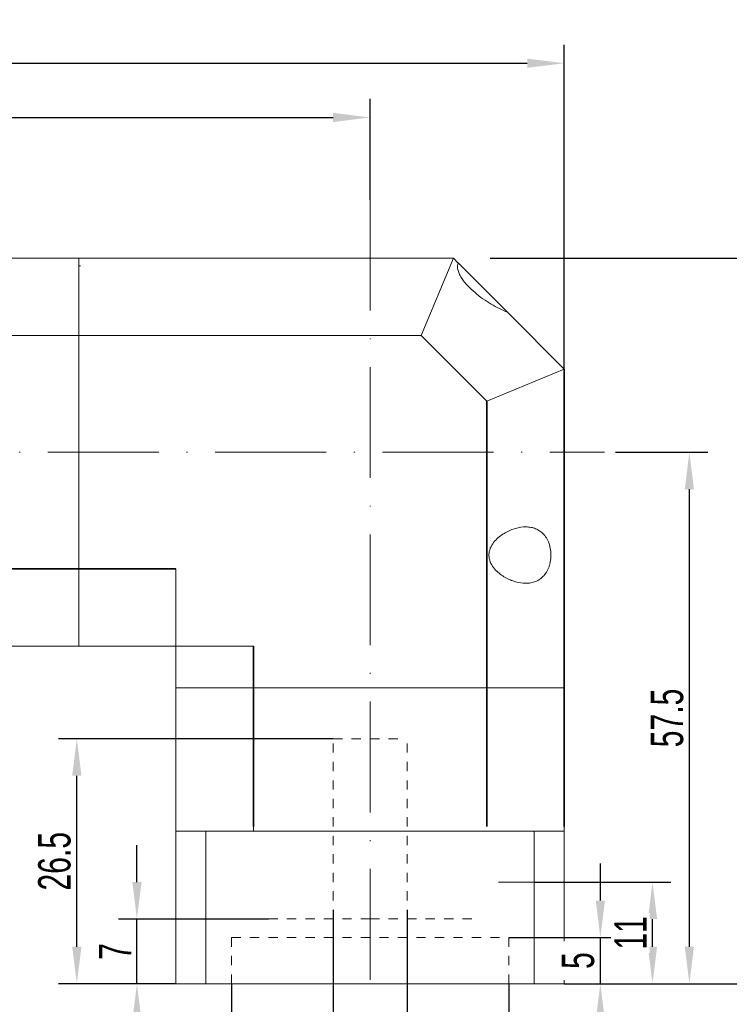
# Model space of a CAD drawing. Header units: millimetres. Extents: x 2071 to 2430, y 79 to 330.
# Tile 4 of 5: x 2269 to 2345, y 163 to 270. Entities that reach past the tile are written whole.
import ezdxf

# ---------------------------------------------------------------- set-up
doc = ezdxf.new("R2010")
doc.units = ezdxf.units.MM
doc.linetypes.add('ACAD_ISO10W100', pattern=[18, 12, -3, 0, -3])
doc.linetypes.add('虚线', pattern=[2, 1, -1])
for name, color, linetype, lineweight in [('中心线层', 7, 'ACAD_ISO10W100', 20), ('尺寸线层', 3, 'Continuous', 18), ('粗实线层', 7, 'Continuous', 35), ('细实线层', 7, 'Continuous', 18), ('虚线层', 6, '虚线', 18)]:
    doc.layers.add(name, color=color, linetype=linetype, lineweight=lineweight)
doc.styles.add('标准', font='arial.ttf', dxfattribs={"width": 0.667})
doc.dimstyles.new('标准', dxfattribs={"dimtxt": 3.5, "dimasz": 4, "dimexe": 2, "dimexo": 0, "dimtad": 1, "dimdsep": 46, "dimtxsty": '标准', "dimblk": '_CAXARROW', "dimcen": 0, "dimdle": 6, "dimazin": 2, "dimtfac": 0.707107, "dimtdec": 3, "dimtmove": 2, "dimatfit": 3, "dimfxl": 1, "dimfrac": 2, "dimtolj": 1, "dimtzin": 0, "dimarcsym": 1})

# ---------------------------------------------------------------- blocks, each defined once
blk = doc.blocks.new('_CAXARROW')
blk.add_hatch(color=0).paths.add_polyline_path([(0, 0), (-1, 0.125), (-1, -0.125)], flags=0)
blk = doc.blocks.new('*D24')
at = {"layer": 'Defpoints', "color": 0}
for p in [(2327.53, 265.19), (2327.53, 232.1), (2198.53, 226.8)]:
    blk.add_point(p, dxfattribs=at)
at = {"layer": '尺寸线层', "color": 0, "linetype": 'Continuous', "lineweight": -2}
for p, q in [((2198.53, 226.8), (2198.53, 267.19)), ((2327.53, 232.1), (2327.53, 267.19)), ((2202.53, 265.19), (2323.53, 265.19))]:
    blk.add_line(p, q, dxfattribs=at)
at = {"layer": '尺寸线层', "color": 0, "lineweight": -2, "xscale": 4, "yscale": 4, "zscale": 4, "rotation": 180}
blk.add_blockref('_CAXARROW', (2198.53, 265.19), dxfattribs=at)
at = {"layer": '尺寸线层', "color": 0, "lineweight": -2, "xscale": 4, "yscale": 4, "zscale": 4}
blk.add_blockref('_CAXARROW', (2327.53, 265.19), dxfattribs=at)
at = {"layer": '尺寸线层', "color": 0, "insert": (2263.03, 267.6), "char_height": 3.5, "attachment_point": 5, "style": '标准', "bg_fill": 3, "box_fill_scale": 1.1, "bg_fill_color": 257, "bg_fill_transparency": 0}
blk.add_mtext('\\A1;129', dxfattribs=at)
blk = doc.blocks.new('*D25')
at = {"layer": 'Defpoints', "color": 0}
for p in [(2306.53, 259.32), (2306.53, 250.42), (2224.53, 244.1)]:
    blk.add_point(p, dxfattribs=at)
at = {"layer": '尺寸线层', "color": 0, "linetype": 'Continuous', "lineweight": -2}
for p, q in [((2224.53, 244.1), (2224.53, 261.32)), ((2306.53, 250.42), (2306.53, 261.32)), ((2228.53, 259.32), (2302.53, 259.32))]:
    blk.add_line(p, q, dxfattribs=at)
at = {"layer": '尺寸线层', "color": 0, "lineweight": -2, "xscale": 4, "yscale": 4, "zscale": 4, "rotation": 180}
blk.add_blockref('_CAXARROW', (2224.53, 259.32), dxfattribs=at)
at = {"layer": '尺寸线层', "color": 0, "lineweight": -2, "xscale": 4, "yscale": 4, "zscale": 4}
blk.add_blockref('_CAXARROW', (2306.53, 259.32), dxfattribs=at)
at = {"layer": '尺寸线层', "color": 0, "insert": (2265.53, 261.74), "char_height": 3.5, "attachment_point": 5, "style": '标准', "bg_fill": 3, "box_fill_scale": 1.1, "bg_fill_color": 257, "bg_fill_transparency": 0}
blk.add_mtext('\\A1;82', dxfattribs=at)
blk = doc.blocks.new('*D38')
at = {"layer": 'Defpoints', "color": 0}
for p in [(2319.53, 244.1), (2333.53, 165.6), (2355.18, 165.6)]:
    blk.add_point(p, dxfattribs=at)
at = {"layer": '尺寸线层', "color": 0, "linetype": 'Continuous', "lineweight": -2}
for p, q in [((2319.53, 244.1), (2357.18, 244.1)), ((2355.18, 240.1), (2355.18, 169.6)), ((2333.53, 165.6), (2357.18, 165.6))]:
    blk.add_line(p, q, dxfattribs=at)
at = {"layer": '尺寸线层', "color": 0, "lineweight": -2, "xscale": 4, "yscale": 4, "zscale": 4}
for p, rotation in [((2355.18, 244.1), 90), ((2355.18, 165.6), 270)]:
    blk.add_blockref('_CAXARROW', p, dxfattribs=dict(at, rotation=rotation))
at = {"layer": '尺寸线层', "color": 0, "insert": (2352.76, 204.85), "char_height": 3.5, "attachment_point": 5, "rotation": 90, "style": '标准', "bg_fill": 3, "box_fill_scale": 1.1, "bg_fill_color": 257, "bg_fill_transparency": 0}
blk.add_mtext('\\A1;78.5', dxfattribs=at)
blk = doc.blocks.new('*D39')
at = {"layer": 'Defpoints', "color": 0}
for p in [(2321.53, 170.6), (2331.43, 170.6), (2327.53, 165.6)]:
    blk.add_point(p, dxfattribs=at)
at = {"layer": '尺寸线层', "color": 0, "linetype": 'Continuous', "lineweight": -2}
for p, q in [((2331.43, 174.6), (2331.43, 178.6)), ((2321.53, 170.6), (2333.43, 170.6)), ((2331.43, 165.6), (2331.43, 170.6)), ((2327.53, 165.6), (2333.43, 165.6)), ((2331.43, 161.6), (2331.43, 157.6))]:
    blk.add_line(p, q, dxfattribs=at)
at = {"layer": '尺寸线层', "color": 0, "lineweight": -2, "xscale": 4, "yscale": 4, "zscale": 4}
for p, rotation in [((2331.43, 170.6), 270), ((2331.43, 165.6), 90)]:
    blk.add_blockref('_CAXARROW', p, dxfattribs=dict(at, rotation=rotation))
at = {"layer": '尺寸线层', "color": 0, "insert": (2329.03, 168.1), "char_height": 3.5, "attachment_point": 5, "rotation": 90, "style": '标准', "bg_fill": 3, "box_fill_scale": 1.1, "bg_fill_color": 257, "bg_fill_transparency": 0}
blk.add_mtext('\\A1;5', dxfattribs=at)
blk = doc.blocks.new('*D40')
at = {"layer": 'Defpoints', "color": 0}
for p in [(2302.53, 173.6), (2310.53, 173.6), (2302.53, 156.32)]:
    blk.add_point(p, dxfattribs=at)
at = {"layer": '尺寸线层', "color": 0, "linetype": 'Continuous', "lineweight": -2}
for p, q in [((2302.53, 173.6), (2302.53, 154.32)), ((2310.53, 173.6), (2310.53, 154.32)), ((2298.53, 156.32), (2294.53, 156.32)), ((2310.53, 156.32), (2302.53, 156.32)), ((2314.53, 156.32), (2318.53, 156.32))]:
    blk.add_line(p, q, dxfattribs=at)
at = {"layer": '尺寸线层', "color": 0, "lineweight": -2, "xscale": 4, "yscale": 4, "zscale": 4}
blk.add_blockref('_CAXARROW', (2302.53, 156.32), dxfattribs=at)
at = {"layer": '尺寸线层', "color": 0, "lineweight": -2, "xscale": 4, "yscale": 4, "zscale": 4, "rotation": 180}
blk.add_blockref('_CAXARROW', (2310.53, 156.32), dxfattribs=at)
at = {"layer": '尺寸线层', "color": 0, "insert": (2306.53, 144.35), "char_height": 3.5, "attachment_point": 5, "style": '标准', "bg_fill": 3, "box_fill_scale": 1.1, "bg_fill_color": 257, "bg_fill_transparency": 0}
blk.add_mtext('\\A1;%%C8{\\H2.474874;\\S+0.014^ +0.005;}', dxfattribs=at)
blk = doc.blocks.new('*D41')
at = {"layer": 'Defpoints', "color": 0}
for p in [(2291.53, 165.6), (2321.53, 165.6), (2291.53, 147.13)]:
    blk.add_point(p, dxfattribs=at)
at = {"layer": '尺寸线层', "color": 0, "linetype": 'Continuous', "lineweight": -2}
for p, q in [((2291.53, 165.6), (2291.53, 145.13)), ((2321.53, 165.6), (2321.53, 145.13)), ((2317.53, 147.13), (2295.53, 147.13))]:
    blk.add_line(p, q, dxfattribs=at)
at = {"layer": '尺寸线层', "color": 0, "lineweight": -2, "xscale": 4, "yscale": 4, "zscale": 4, "rotation": 180}
blk.add_blockref('_CAXARROW', (2291.53, 147.13), dxfattribs=at)
at = {"layer": '尺寸线层', "color": 0, "lineweight": -2, "xscale": 4, "yscale": 4, "zscale": 4}
blk.add_blockref('_CAXARROW', (2321.53, 147.13), dxfattribs=at)
at = {"layer": '尺寸线层', "color": 0, "insert": (2306.53, 150.76), "char_height": 3.5, "attachment_point": 5, "style": '标准', "bg_fill": 3, "box_fill_scale": 1.1, "bg_fill_color": 257, "bg_fill_transparency": 0}
blk.add_mtext('\\A1;%%C30{\\H2.474874;\\S+0.061^ +0.040;}', dxfattribs=at)
blk = doc.blocks.new('*D42')
at = {"layer": 'Defpoints', "color": 0}
for p in [(2274.81, 192.1), (2302.53, 192.1), (2285.53, 165.6)]:
    blk.add_point(p, dxfattribs=at)
at = {"layer": '尺寸线层', "color": 0, "linetype": 'Continuous', "lineweight": -2}
for p, q in [((2302.53, 192.1), (2272.81, 192.1)), ((2274.81, 169.6), (2274.81, 188.1)), ((2285.53, 165.6), (2272.81, 165.6))]:
    blk.add_line(p, q, dxfattribs=at)
at = {"layer": '尺寸线层', "color": 0, "lineweight": -2, "xscale": 4, "yscale": 4, "zscale": 4}
for p, rotation in [((2274.81, 192.1), 90), ((2274.81, 165.6), 270)]:
    blk.add_blockref('_CAXARROW', p, dxfattribs=dict(at, rotation=rotation))
at = {"layer": '尺寸线层', "color": 0, "insert": (2272.4, 178.85), "char_height": 3.5, "attachment_point": 5, "rotation": 90, "style": '标准', "bg_fill": 3, "box_fill_scale": 1.1, "bg_fill_color": 257, "bg_fill_transparency": 0}
blk.add_mtext('\\A1;26.5', dxfattribs=at)
blk = doc.blocks.new('*D43')
at = {"layer": 'Defpoints', "color": 0}
for p in [(2281.31, 172.6), (2295.53, 172.6), (2285.53, 165.6)]:
    blk.add_point(p, dxfattribs=at)
at = {"layer": '尺寸线层', "color": 0, "linetype": 'Continuous', "lineweight": -2}
for p, q in [((2281.31, 176.6), (2281.31, 180.6)), ((2295.53, 172.6), (2279.31, 172.6)), ((2281.31, 165.6), (2281.31, 172.6)), ((2285.53, 165.6), (2279.31, 165.6)), ((2281.31, 161.6), (2281.31, 157.6))]:
    blk.add_line(p, q, dxfattribs=at)
at = {"layer": '尺寸线层', "color": 0, "lineweight": -2, "xscale": 4, "yscale": 4, "zscale": 4}
for p, rotation in [((2281.31, 172.6), 270), ((2281.31, 165.6), 90)]:
    blk.add_blockref('_CAXARROW', p, dxfattribs=dict(at, rotation=rotation))
at = {"layer": '尺寸线层', "color": 0, "insert": (2278.94, 169.1), "char_height": 3.5, "attachment_point": 5, "rotation": 90, "style": '标准', "bg_fill": 3, "box_fill_scale": 1.1, "bg_fill_color": 257, "bg_fill_transparency": 0}
blk.add_mtext('\\A1;7', dxfattribs=at)
blk = doc.blocks.new('*D44')
at = {"layer": 'Defpoints', "color": 0}
for p in [(2324.29, 176.6), (2337.07, 176.6), (2327.53, 165.6)]:
    blk.add_point(p, dxfattribs=at)
at = {"layer": '尺寸线层', "color": 0, "linetype": 'Continuous', "lineweight": -2}
for p, q in [((2324.29, 176.6), (2339.07, 176.6)), ((2337.07, 169.6), (2337.07, 172.6)), ((2327.53, 165.6), (2339.07, 165.6))]:
    blk.add_line(p, q, dxfattribs=at)
at = {"layer": '尺寸线层', "color": 0, "lineweight": -2, "xscale": 4, "yscale": 4, "zscale": 4}
for p, rotation in [((2337.07, 176.6), 90), ((2337.07, 165.6), 270)]:
    blk.add_blockref('_CAXARROW', p, dxfattribs=dict(at, rotation=rotation))
at = {"layer": '尺寸线层', "color": 0, "insert": (2334.68, 171.1), "char_height": 3.5, "attachment_point": 5, "rotation": 90, "style": '标准', "bg_fill": 3, "box_fill_scale": 1.1, "bg_fill_color": 257, "bg_fill_transparency": 0}
blk.add_mtext('\\A1;11', dxfattribs=at)
blk = doc.blocks.new('*D45')
at = {"layer": 'Defpoints', "color": 0}
for p in [(2333.07, 223.1), (2341.06, 223.1), (2327.53, 165.6)]:
    blk.add_point(p, dxfattribs=at)
at = {"layer": '尺寸线层', "color": 0, "linetype": 'Continuous', "lineweight": -2}
for p, q in [((2333.07, 223.1), (2343.06, 223.1)), ((2341.06, 169.6), (2341.06, 219.1)), ((2327.53, 165.6), (2343.06, 165.6))]:
    blk.add_line(p, q, dxfattribs=at)
at = {"layer": '尺寸线层', "color": 0, "lineweight": -2, "xscale": 4, "yscale": 4, "zscale": 4}
for p, rotation in [((2341.06, 223.1), 90), ((2341.06, 165.6), 270)]:
    blk.add_blockref('_CAXARROW', p, dxfattribs=dict(at, rotation=rotation))
at = {"layer": '尺寸线层', "color": 0, "insert": (2338.66, 194.35), "char_height": 3.5, "attachment_point": 5, "rotation": 90, "style": '标准', "bg_fill": 3, "box_fill_scale": 1.1, "bg_fill_color": 257, "bg_fill_transparency": 0}
blk.add_mtext('\\A1;57.5', dxfattribs=at)

msp = doc.modelspace()

# ---------------------------------------------------------------- linework, layer by layer
at = {"layer": '中心线层'}
msp.add_line((2199.281, 223.102), (2331.891, 223.102), dxfattribs=at)
at = {"layer": '粗实线层'}
for p, q in [((2228.533, 210.482), (2285.533, 210.482)), ((2293.913, 202.102), (2293.913, 182.602))]:
    msp.add_line(p, q, dxfattribs=at)
at = {"layer": '细实线层'}
for p, q in [((2253.533, 244.102), (2275.033, 244.102)), ((2275.033, 202.102), (2275.033, 223.102)), ((2285.533, 182.102), (2285.533, 210.482)), ((2275.033, 202.102), (2275.033, 204.102)), ((2253.533, 202.102), (2275.033, 202.102)), ((2275.033, 202.102), (2291.533, 202.102)), ((2293.913, 202.102), (2275.033, 202.102)), ((2285.533, 197.602), (2306.533, 197.602)), ((2285.533, 197.602), (2306.533, 197.602)), ((2293.913, 197.602), (2293.913, 182.102)), ((2327.533, 197.602), (2306.533, 197.602)), ((2327.533, 197.602), (2306.533, 197.602)), ((2285.533, 196.102), (2285.533, 180.602)), ((2285.533, 182.102), (2285.533, 165.602)), ((2306.533, 182.102), (2285.533, 182.102)), ((2306.533, 182.102), (2285.533, 182.102)), ((2288.778, 165.602), (2288.778, 182.102))]:
    msp.add_line(p, q, dxfattribs=at)
msp.add_open_spline([(2326.089, 211.974), (2326.089, 211.719), (2326.065, 211.472), (2325.996, 211.11), (2325.967, 210.992), (2325.9, 210.765), (2325.861, 210.657), (2325.732, 210.343), (2325.626, 210.151), (2325.39, 209.815), (2325.256, 209.667), (2324.973, 209.417), (2324.822, 209.314), (2324.504, 209.144), (2324.336, 209.078), (2323.995, 208.982), (2323.821, 208.951), (2323.464, 208.92), (2323.28, 208.92), (2322.725, 208.961), (2322.353, 209.042), (2321.792, 209.239), (2321.604, 209.317), (2321.232, 209.501), (2321.049, 209.605), (2320.692, 209.84), (2320.517, 209.972), (2320.181, 210.272), (2320.023, 210.438), (2319.739, 210.811), (2319.615, 211.02), (2319.48, 211.363), (2319.444, 211.484), (2319.396, 211.729), (2319.384, 211.855), (2319.385, 212.109), (2319.398, 212.234), (2319.448, 212.479), (2319.485, 212.599), (2319.621, 212.94), (2319.748, 213.148), (2320.031, 213.519), (2320.189, 213.683), (2320.525, 213.981), (2320.7, 214.113), (2321.057, 214.347), (2321.239, 214.45), (2321.609, 214.632), (2321.798, 214.711), (2322.361, 214.907), (2322.733, 214.988), (2323.287, 215.028), (2323.47, 215.027), (2323.827, 214.995), (2324.001, 214.964), (2324.341, 214.867), (2324.508, 214.801), (2324.826, 214.631), (2324.976, 214.528), (2325.259, 214.278), (2325.392, 214.129), (2325.627, 213.794), (2325.732, 213.604), (2325.905, 213.185), (2325.972, 212.96), (2326.065, 212.476), (2326.089, 212.228), (2326.089, 211.974)], degree=3, knots=[0, 0, 0, 0, 0.6298232, 0.6298232, 0.9447348, 0.9447348, 1.2596464, 1.2596464, 1.8894696, 1.8894696, 2.5192929, 2.5192929, 3.1491161, 3.1491161, 3.7789393, 3.7789393, 4.4087625, 4.4087625, 5.0385857, 5.0385857, 6.2982321, 6.2982321, 6.9280553, 6.9280553, 7.5578786, 7.5578786, 8.1877018, 8.1877018, 8.817525, 8.817525, 9.4473482, 9.4473482, 9.7622598, 9.7622598, 10.0771714, 10.0771714, 10.392083, 10.392083, 10.7069946, 10.7069946, 11.3368178, 11.3368178, 11.966641, 11.966641, 12.5964643, 12.5964643, 13.2262875, 13.2262875, 13.8561107, 13.8561107, 15.1157571, 15.1157571, 15.7455803, 15.7455803, 16.3754035, 16.3754035, 17.0052267, 17.0052267, 17.63505, 17.63505, 18.2648732, 18.2648732, 18.8946964, 18.8946964, 19.5245196, 19.5245196, 20.1543428, 20.1543428, 20.1543428, 20.1543428], dxfattribs=at)
at = {"layer": '虚线层'}
for p, q in [((2302.533, 192.102), (2310.533, 192.102)), ((2302.533, 172.602), (2302.533, 192.102)), ((2310.533, 172.602), (2310.533, 192.102)), ((2295.533, 172.602), (2306.533, 172.602)), ((2295.533, 172.602), (2306.533, 172.602)), ((2317.533, 172.602), (2306.533, 172.602)), ((2291.533, 165.602), (2291.533, 170.602))]:
    msp.add_line(p, q, dxfattribs=at)

# ---------------------------------------------------------------- next in the draw order: dimensions: what is measured, and where the dimension line sits
at = {"layer": '尺寸线层'}
dim = msp.add_linear_dim(base=(2327.533, 265.189), p1=(2198.533, 226.802), p2=(2327.533, 232.102), dimstyle='标准', override={"dimsah": 1, "dimtfill": 1, "dimtzin": 0}, dxfattribs=at)
dim.commit()
dim.dimension.update_dxf_attribs({"geometry": '*D24', "text_midpoint": (2263.033, 267.601)})

# ---------------------------------------------------------------- next in the draw order: linework, layer by layer
at = {"layer": '细实线层'}
for p, q in [((2275.033, 244.102), (2275.033, 242.102)), ((2275.033, 244.102), (2315.533, 244.102)), ((2275.033, 244.102), (2275.033, 223.102)), ((2315.533, 244.102), (2312.062, 235.721)), ((2316.063, 243.572), (2315.533, 244.102)), ((2275.033, 243.261), (2275.218, 243.262)), ((2321.394, 238.241), (2316.053, 243.582)), ((2327.533, 232.102), (2321.385, 238.25)), ((2312.062, 235.721), (2228.533, 235.721)), ((2319.152, 228.631), (2312.062, 235.721)), ((2327.533, 232.102), (2319.152, 228.631))]:
    msp.add_line(p, q, dxfattribs=at)
msp.add_open_spline([(2316.063, 243.572), (2316.017, 243.483), (2315.989, 243.38), (2315.97, 243.144), (2315.981, 243.011), (2316.042, 242.732), (2316.093, 242.582), (2316.227, 242.283), (2316.311, 242.13), (2316.5, 241.831), (2316.604, 241.685), (2316.83, 241.399), (2316.952, 241.258), (2317.329, 240.853), (2317.597, 240.602), (2318.157, 240.129), (2318.447, 239.907), (2319.029, 239.498), (2319.323, 239.308), (2319.914, 238.956), (2320.213, 238.793), (2320.805, 238.497), (2321.097, 238.365), (2321.385, 238.25)], degree=3, knots=[0, 0, 0, 0, 0.5004725, 0.5004725, 1.000945, 1.000945, 1.5014174, 1.5014174, 2.0018899, 2.0018899, 2.5023624, 2.5023624, 3.0028349, 3.0028349, 4.0037798, 4.0037798, 5.0047248, 5.0047248, 6.0056697, 6.0056697, 7.0066147, 7.0066147, 8.0075597, 8.0075597, 8.0075597, 8.0075597], dxfattribs=at)

# ---------------------------------------------------------------- next in the draw order: dimensions: what is measured, and where the dimension line sits
at = {"layer": '尺寸线层'}
dim = msp.add_linear_dim(base=(2306.533, 259.325), p1=(2224.533, 244.102), p2=(2306.533, 250.418), dimstyle='标准', override={"dimsah": 1, "dimtfill": 1, "dimtzin": 0}, dxfattribs=at)
dim.commit()
dim.dimension.update_dxf_attribs({"geometry": '*D25', "text_midpoint": (2265.533, 261.737)})
dim = msp.add_linear_dim(base=(2355.176, 165.602), p1=(2319.533, 244.102), p2=(2333.533, 165.602), angle=270, dimstyle='标准', override={"dimsah": 1, "dimtfill": 1, "dimtzin": 0}, dxfattribs=at)
dim.commit()
dim.dimension.update_dxf_attribs({"geometry": '*D38', "text_midpoint": (2352.764, 204.852)})

# ---------------------------------------------------------------- next in the draw order: linework, layer by layer
at = {"layer": '中心线层'}
for p, q in [((2306.533, 250.418), (2306.533, 164.182)), ((2320.403, 176.602), (2329.094, 176.602))]:
    msp.add_line(p, q, dxfattribs=at)
at = {"layer": '粗实线层'}
for p, q in [((2327.533, 232.102), (2327.533, 182.602)), ((2319.152, 228.631), (2319.152, 182.602))]:
    msp.add_line(p, q, dxfattribs=at)
at = {"layer": '细实线层'}
for p, q in [((2327.533, 196.102), (2327.533, 180.602)), ((2306.533, 182.102), (2327.533, 182.102)), ((2306.533, 182.102), (2327.533, 182.102)), ((2324.288, 165.602), (2324.288, 182.102)), ((2327.533, 182.102), (2327.533, 165.602)), ((2285.533, 165.602), (2327.533, 165.602))]:
    msp.add_line(p, q, dxfattribs=at)
at = {"layer": '虚线层'}
for p in [(2291.533, 170.602), (2321.533, 165.602)]:
    msp.add_line(p, (2321.533, 170.602), dxfattribs=at)

# ---------------------------------------------------------------- next in the draw order: dimensions: what is measured, and where the dimension line sits
at = {"layer": '尺寸线层'}
dim = msp.add_linear_dim(base=(2331.43, 170.602), p1=(2327.533, 165.602), p2=(2321.533, 170.602), angle=90, dimstyle='标准', override={"dimsah": 1, "dimtfill": 1, "dimtzin": 0}, dxfattribs=at)
dim.commit()
dim.dimension.update_dxf_attribs({"geometry": '*D39', "text_midpoint": (2329.025, 168.102)})

# ---------------------------------------------------------------- next in the draw order: dimensions: what is measured, and where the dimension line sits
dim = msp.add_linear_dim(base=(2302.533, 156.321), p1=(2310.533, 173.602), p2=(2302.533, 173.602), dimstyle='标准', override={"dimpost": '%%C<>', "dimsah": 1, "dimtol": 1, "dimtp": 0.014, "dimtm": -0.005, "dimtfill": 1, "dimtzin": 0}, dxfattribs=at)
dim.commit()
dim.dimension.update_dxf_attribs({"geometry": '*D40', "text_midpoint": (2306.533, 144.353)})

# ---------------------------------------------------------------- next in the draw order: dimensions: what is measured, and where the dimension line sits
dim = msp.add_linear_dim(base=(2291.533, 147.127), p1=(2321.533, 165.602), p2=(2291.533, 165.602), dimstyle='标准', override={"dimpost": '%%C<>', "dimsah": 1, "dimtol": 1, "dimtp": 0.061, "dimtm": -0.04, "dimtfill": 1, "dimtzin": 0}, dxfattribs=at)
dim.commit()
dim.dimension.update_dxf_attribs({"geometry": '*D41', "text_midpoint": (2306.533, 150.762)})

# ---------------------------------------------------------------- next in the draw order: dimensions: what is measured, and where the dimension line sits
for base, p1, p2, picture, middle in [((2274.812, 192.102), (2285.533, 165.602), (2302.533, 192.102), '*D42', (2272.4, 178.852)), ((2337.066, 176.602), (2327.533, 165.602), (2324.288, 176.602), '*D44', (2334.683, 171.102))]:
    dim = msp.add_linear_dim(base=base, p1=p1, p2=p2, angle=90, dimstyle='标准', override={"dimsah": 1, "dimtfill": 1, "dimtzin": 0}, dxfattribs=at)
    dim.commit()
    dim.dimension.update_dxf_attribs({"geometry": picture, "text_midpoint": middle})

# ---------------------------------------------------------------- next in the draw order: dimensions: what is measured, and where the dimension line sits
for base, p1, p2, picture, middle in [((2341.063, 223.102), (2327.533, 165.602), (2333.065, 223.102), '*D45', (2338.658, 194.352)), ((2281.311, 172.602), (2285.533, 165.602), (2295.533, 172.602), '*D43', (2278.936, 169.102))]:
    dim = msp.add_linear_dim(base=base, p1=p1, p2=p2, angle=90, dimstyle='标准', override={"dimsah": 1, "dimtfill": 1, "dimtzin": 0}, dxfattribs=at)
    dim.commit()
    dim.dimension.update_dxf_attribs({"geometry": picture, "text_midpoint": middle})

doc.saveas('drawing.dxf')
